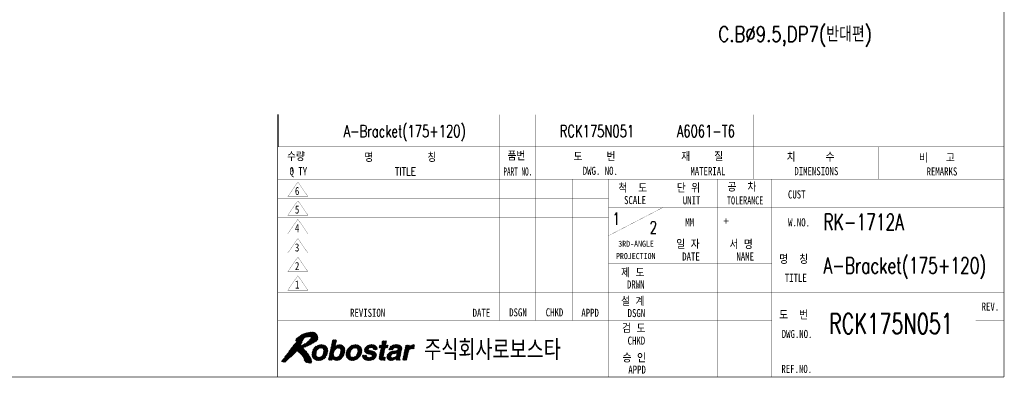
# Model space of a CAD drawing. Extents: x -12877 to 1739, y -7394 to -1345.
# Tile 2 of 3: x -11924 to -11436, y -5115 to -4938. Entities that reach past the tile are written whole.
import ezdxf
from ezdxf.enums import TextEntityAlignment as Align

# ---------------------------------------------------------------- set-up
doc = ezdxf.new("R2010")
doc.units = 0
doc.header["$LTSCALE"] = 7
doc.linetypes.add('CENTER', pattern=[2, 1.25, -0.25, 0.25, -0.25])
doc.layers.get('0').update_dxf_attribs({"linetype": 'CONTINUOUS'})
for name, color, linetype in [('1', 3, 'CENTER'), ('3', 4, 'CONTINUOUS'), ('DIMENSION', 4, 'CONTINUOUS')]:
    doc.layers.add(name, color=color, linetype=linetype)
doc.styles.add('GHS', font='romans.shx', dxfattribs={"width": 0.8, "bigfont": 'ghs.shx'})
doc.styles.add('HS', font='txt.shx', dxfattribs={"width": 0.8, "bigfont": 'hs.shx'})
doc.styles.add('KESTD1', font='simplex.shx', dxfattribs={"width": 0.8, "bigfont": 'hgs.shx'})
doc.styles.add('ROMANS', font='ROMANS.shx', dxfattribs={"width": 0.8})
pattern_1 = [(45, (-230, -10), (-0.08838835, 0.08838835), [])]

# ---------------------------------------------------------------- blocks, each defined once
blk = doc.blocks.new('LOGO-ROBOSTAR')
at = {"linetype": 'Continuous'}
h = blk.add_hatch(dxfattribs=at)
h.set_pattern_fill('ANSI31', color=230, style=0)
h.set_pattern_definition(pattern_1)
h.paths.add_polyline_path([(9.53, 10.79), (9.13, 11.02), (8.68, 11.12), (8.21, 11.1), (7.73, 11.02), (7.27, 10.92), (6.83, 10.83), (6.33, 10.61), (5.82, 10.35), (5.33, 10.06), (4.89, 9.7), (4.53, 9.27), (4.31, 8.74), (4.38, 8.82), (4.46, 8.88), (4.54, 8.94), (4.62, 9), (4.7, 9.06), (4.78, 9.12), (4.81, 9.1), (4.83, 9.07), (4.83, 9.04), (4.83, 9), (4.83, 8.96), (4.83, 8.93), (4.15, 8.1), (3.49, 7.26), (2.85, 6.39), (2.22, 5.52), (1.58, 4.66), (0.93, 3.8), (1.07, 3.75), (1.2, 3.71), (1.35, 3.68), (1.49, 3.66), (1.64, 3.65), (1.79, 3.66), (2.27, 4.16), (2.78, 4.6), (3.3, 5.02), (3.81, 5.44), (4.29, 5.9), (4.73, 6.42), (5.14, 6.14), (5.53, 5.81), (5.89, 5.45), (6.2, 5.05), (6.46, 4.62), (6.63, 4.18), (6.61, 4.14), (6.58, 4.14), (6.55, 4.15), (6.52, 4.16), (6.48, 4.18), (6.44, 4.18), (6.51, 4.08), (6.59, 3.98), (6.68, 3.89), (6.78, 3.79), (6.87, 3.7), (6.97, 3.61), (7.21, 3.58), (7.45, 3.52), (7.69, 3.45), (7.93, 3.42), (8.16, 3.45), (8.39, 3.56), (8.43, 3.71), (8.44, 3.85), (8.42, 3.99), (8.39, 4.13), (8.36, 4.28), (8.34, 4.42), (8.07, 4.93), (7.77, 5.43), (7.44, 5.93), (7.08, 6.4), (6.68, 6.83), (6.25, 7.22), (6.85, 7.45), (7.44, 7.7), (8.01, 7.97), (8.58, 8.26), (9.13, 8.58), (9.67, 8.93), (9.87, 9.21), (9.96, 9.53), (9.95, 9.87), (9.87, 10.21), (9.72, 10.52)])
h.paths.add_polyline_path([(8.2, 9.45), (7.81, 9.02), (7.39, 8.64), (6.95, 8.3), (6.48, 8.02), (6, 7.79), (5.5, 7.6), (5.7, 7.93), (5.88, 8.27), (6.04, 8.61), (6.21, 8.96), (6.37, 9.3), (6.54, 9.64), (6.8, 9.75), (7.06, 9.83), (7.34, 9.89), (7.62, 9.93), (7.91, 9.96), (8.2, 9.97), (8.28, 9.91), (8.3, 9.83), (8.28, 9.74), (8.25, 9.64), (8.22, 9.55)], flags=16)
h = blk.add_hatch(dxfattribs=at)
h.set_pattern_fill('ANSI31', color=5, style=0)
h.set_pattern_definition(pattern_1)
h.paths.add_polyline_path([(10.7, 7.17), (10.36, 7.12), (10.09, 6.98), (9.89, 6.78), (9.73, 6.54), (9.63, 6.28), (9.56, 6.03), (9.52, 5.78), (9.52, 5.52), (9.57, 5.28), (9.69, 5.08), (9.9, 4.94), (10.22, 4.89), (10.56, 4.94), (10.83, 5.08), (11.04, 5.28), (11.19, 5.52), (11.29, 5.78), (11.36, 6.03), (11.4, 6.28), (11.4, 6.54), (11.35, 6.78), (11.23, 6.98), (11.02, 7.12)], flags=16)
h.paths.add_polyline_path([(10.04, 4.06), (9.56, 4.11), (9.15, 4.27), (8.81, 4.54), (8.59, 4.92), (8.49, 5.42), (8.55, 6.03), (8.75, 6.64), (9.06, 7.14), (9.45, 7.52), (9.89, 7.79), (10.38, 7.94), (10.88, 8), (11.36, 7.94), (11.78, 7.79), (12.11, 7.52), (12.34, 7.14), (12.43, 6.64), (12.37, 6.03), (12.17, 5.42), (11.86, 4.92), (11.48, 4.54), (11.03, 4.27), (10.54, 4.11)])
h.paths.add_polyline_path([(14.24, 7.41), (14.25, 7.41), (14.37, 7.54), (14.52, 7.67), (14.7, 7.79), (14.91, 7.9), (15.16, 7.97), (15.46, 8), (15.85, 7.94), (16.18, 7.78), (16.44, 7.52), (16.61, 7.15), (16.67, 6.66), (16.6, 6.07), (16.46, 5.57), (16.23, 5.09), (15.94, 4.68), (15.56, 4.36), (15.12, 4.14), (14.6, 4.06), (14.4, 4.08), (14.2, 4.12), (14.02, 4.19), (13.87, 4.3), (13.73, 4.44), (13.64, 4.63), (13.63, 4.63), (13.53, 4.16), (12.56, 4.16), (13.64, 9.21), (14.62, 9.21)])
h.paths.add_polyline_path([(14.98, 7.15), (14.68, 7.1), (14.43, 6.97), (14.23, 6.77), (14.08, 6.52), (13.96, 6.24), (13.88, 5.95), (13.85, 5.67), (13.86, 5.42), (13.93, 5.2), (14.06, 5.03), (14.25, 4.91), (14.53, 4.87), (14.82, 4.92), (15.06, 5.07), (15.25, 5.27), (15.4, 5.51), (15.51, 5.76), (15.58, 6), (15.62, 6.29), (15.62, 6.56), (15.56, 6.8), (15.44, 6.98), (15.25, 7.1)], flags=16)
h.paths.add_polyline_path([(31.76, 7.9), (32.7, 7.9), (32.57, 7.25), (32.58, 7.25), (32.72, 7.44), (32.88, 7.61), (33.05, 7.77), (33.25, 7.89), (33.49, 7.97), (33.76, 8), (33.8, 8), (33.83, 7.99), (33.86, 7.99), (33.89, 7.99), (33.92, 7.99), (33.95, 7.98), (33.74, 6.99), (33.7, 6.99), (33.65, 6.99), (33.6, 7), (33.55, 7), (33.51, 7), (33.46, 7), (33.12, 6.96), (32.86, 6.86), (32.66, 6.71), (32.52, 6.52), (32.42, 6.32), (32.36, 6.11), (31.95, 4.16), (30.97, 4.16)])
h.paths.add_polyline_path([(26.77, 7.9), (27.38, 7.9), (27.23, 7.2), (26.62, 7.2), (26.19, 5.17), (26.17, 5.07), (26.17, 4.99), (26.19, 4.93), (26.25, 4.89), (26.36, 4.87), (26.53, 4.86), (26.56, 4.86), (26.6, 4.87), (26.63, 4.87), (26.67, 4.87), (26.7, 4.87), (26.74, 4.88), (26.58, 4.13), (26.5, 4.13), (26.42, 4.13), (26.34, 4.12), (26.27, 4.12), (26.19, 4.12), (26.11, 4.12), (25.99, 4.12), (25.62, 4.14), (25.37, 4.22), (25.21, 4.34), (25.13, 4.5), (25.12, 4.7), (25.15, 4.93), (25.64, 7.2), (25.13, 7.2), (25.28, 7.9), (25.78, 7.9), (26, 8.91), (26.98, 8.91)])
h.paths.add_polyline_path([(18.49, 4.06), (18.01, 4.11), (17.59, 4.27), (17.25, 4.54), (17.03, 4.92), (16.93, 5.42), (16.99, 6.03), (17.2, 6.64), (17.5, 7.14), (17.89, 7.52), (18.34, 7.79), (18.82, 7.94), (19.32, 8), (19.8, 7.94), (20.22, 7.79), (20.55, 7.52), (20.78, 7.14), (20.87, 6.64), (20.81, 6.03), (20.61, 5.42), (20.31, 4.92), (19.92, 4.54), (19.47, 4.27), (18.99, 4.11)])
h.paths.add_polyline_path([(19.15, 7.17), (18.8, 7.12), (18.54, 6.98), (18.33, 6.78), (18.18, 6.54), (18.07, 6.28), (18, 6.03), (17.97, 5.78), (17.96, 5.52), (18.01, 5.28), (18.13, 5.08), (18.34, 4.94), (18.66, 4.89), (19, 4.94), (19.27, 5.08), (19.48, 5.28), (19.63, 5.52), (19.74, 5.78), (19.8, 6.03), (19.84, 6.28), (19.85, 6.54), (19.8, 6.78), (19.68, 6.98), (19.46, 7.12)], flags=16)
h.paths.add_polyline_path([(23.7, 6.76), (23.7, 6.88), (23.68, 6.99), (23.63, 7.1), (23.53, 7.18), (23.37, 7.23), (23.15, 7.25), (22.91, 7.24), (22.74, 7.19), (22.62, 7.13), (22.54, 7.05), (22.49, 6.97), (22.46, 6.89), (22.59, 6.66), (23, 6.53), (23.53, 6.41), (24.06, 6.23), (24.42, 5.9), (24.48, 5.35), (24.3, 4.87), (24.01, 4.53), (23.65, 4.3), (23.27, 4.15), (22.89, 4.08), (22.57, 4.06), (22.15, 4.09), (21.75, 4.18), (21.42, 4.33), (21.17, 4.58), (21.03, 4.91), (21.04, 5.36), (22.05, 5.36), (22.04, 5.2), (22.07, 5.07), (22.15, 4.96), (22.28, 4.88), (22.48, 4.83), (22.75, 4.81), (22.98, 4.83), (23.15, 4.88), (23.29, 4.95), (23.38, 5.03), (23.43, 5.12), (23.46, 5.19), (23.34, 5.43), (22.94, 5.56), (22.4, 5.68), (21.88, 5.86), (21.53, 6.19), (21.47, 6.75), (21.56, 7.03), (21.73, 7.31), (21.97, 7.58), (22.3, 7.79), (22.72, 7.94), (23.25, 8), (23.62, 7.98), (23.97, 7.91), (24.29, 7.77), (24.53, 7.55), (24.66, 7.22), (24.66, 6.76)])
h.paths.add_polyline_path([(29.59, 5.98), (29.53, 5.94), (29.45, 5.91), (29.35, 5.87), (29.23, 5.84), (29.07, 5.81), (28.88, 5.78), (28.7, 5.74), (28.53, 5.69), (28.38, 5.62), (28.25, 5.53), (28.15, 5.39), (28.09, 5.21), (28.08, 5.06), (28.11, 4.94), (28.17, 4.86), (28.26, 4.8), (28.36, 4.77), (28.45, 4.76), (28.68, 4.79), (28.89, 4.85), (29.1, 4.96), (29.27, 5.11), (29.41, 5.29), (29.49, 5.5)], flags=16)
h.paths.add_polyline_path([(30.32, 4.89), (30.29, 4.7), (30.28, 4.55), (30.29, 4.45), (30.32, 4.38), (30.36, 4.34), (30.42, 4.31), (30.38, 4.16), (29.32, 4.16), (29.32, 4.24), (29.31, 4.31), (29.31, 4.37), (29.31, 4.43), (29.32, 4.51), (29.33, 4.6), (29.18, 4.48), (29.01, 4.36), (28.81, 4.25), (28.58, 4.15), (28.31, 4.09), (28, 4.06), (27.73, 4.09), (27.48, 4.17), (27.28, 4.32), (27.13, 4.53), (27.07, 4.8), (27.1, 5.15), (27.2, 5.49), (27.37, 5.77), (27.58, 5.99), (27.84, 6.16), (28.13, 6.28), (28.44, 6.35), (29.35, 6.48), (29.43, 6.49), (29.52, 6.52), (29.6, 6.56), (29.67, 6.61), (29.72, 6.68), (29.76, 6.77), (29.77, 6.95), (29.71, 7.07), (29.61, 7.15), (29.48, 7.19), (29.34, 7.21), (29.21, 7.21), (28.99, 7.19), (28.82, 7.12), (28.69, 7.03), (28.6, 6.92), (28.54, 6.8), (28.49, 6.69), (27.54, 6.69), (27.76, 7.18), (28.04, 7.54), (28.36, 7.77), (28.73, 7.91), (29.11, 7.98), (29.49, 8), (29.78, 7.98), (30.1, 7.92), (30.39, 7.8), (30.63, 7.6), (30.76, 7.31), (30.75, 6.91)])
at = {"color": 230, "const_width": 0.00973}
for points in [[(9.53, 10.79), (9.13, 11.02), (8.68, 11.12), (8.21, 11.1), (7.73, 11.02), (7.27, 10.92), (6.83, 10.83), (6.33, 10.61), (5.82, 10.35), (5.33, 10.06), (4.89, 9.7), (4.53, 9.27), (4.31, 8.74), (4.38, 8.82), (4.46, 8.88), (4.54, 8.94), (4.62, 9), (4.7, 9.06), (4.78, 9.12), (4.81, 9.1), (4.83, 9.07), (4.83, 9.04), (4.83, 9), (4.83, 8.96), (4.83, 8.93), (4.15, 8.1), (3.49, 7.26), (2.85, 6.39), (2.22, 5.52), (1.58, 4.66), (0.93, 3.8), (1.07, 3.75), (1.2, 3.71), (1.35, 3.68), (1.49, 3.66), (1.64, 3.65), (1.79, 3.66), (2.27, 4.16), (2.78, 4.6), (3.3, 5.02), (3.81, 5.44), (4.29, 5.9), (4.73, 6.42), (5.14, 6.14), (5.53, 5.81), (5.89, 5.45), (6.2, 5.05), (6.46, 4.62), (6.63, 4.18), (6.61, 4.14), (6.58, 4.14), (6.55, 4.15), (6.52, 4.16), (6.48, 4.18), (6.44, 4.18), (6.51, 4.08), (6.59, 3.98), (6.68, 3.89), (6.78, 3.79), (6.87, 3.7), (6.97, 3.61), (7.21, 3.58), (7.45, 3.52), (7.69, 3.45), (7.93, 3.42), (8.16, 3.45), (8.39, 3.56), (8.43, 3.71), (8.44, 3.85), (8.42, 3.99), (8.39, 4.13), (8.36, 4.28), (8.34, 4.42), (8.07, 4.93), (7.77, 5.43), (7.44, 5.93), (7.08, 6.4), (6.68, 6.83), (6.25, 7.22), (6.85, 7.45), (7.44, 7.7), (8.01, 7.97), (8.58, 8.26), (9.13, 8.58), (9.67, 8.93), (9.87, 9.21), (9.96, 9.53), (9.95, 9.87), (9.87, 10.21), (9.72, 10.52)], [(8.2, 9.45), (7.81, 9.02), (7.39, 8.64), (6.95, 8.3), (6.48, 8.02), (6, 7.79), (5.5, 7.6), (5.7, 7.93), (5.88, 8.27), (6.04, 8.61), (6.21, 8.96), (6.37, 9.3), (6.54, 9.64), (6.8, 9.75), (7.06, 9.83), (7.34, 9.89), (7.62, 9.93), (7.91, 9.96), (8.2, 9.97), (8.28, 9.91), (8.3, 9.83), (8.28, 9.74), (8.25, 9.64), (8.22, 9.55)]]:
    blk.add_lwpolyline(points, close=True, dxfattribs=at)
at = {"color": 5, "const_width": 0.00973}
for points in [[(10.04, 4.06), (9.56, 4.11), (9.15, 4.27), (8.81, 4.54), (8.59, 4.92), (8.49, 5.42), (8.55, 6.03), (8.75, 6.64), (9.06, 7.14), (9.45, 7.52), (9.89, 7.79), (10.38, 7.94), (10.88, 8), (11.36, 7.94), (11.78, 7.79), (12.11, 7.52), (12.34, 7.14), (12.43, 6.64), (12.37, 6.03), (12.17, 5.42), (11.86, 4.92), (11.48, 4.54), (11.03, 4.27), (10.54, 4.11)], [(14.24, 7.41), (14.25, 7.41), (14.37, 7.54), (14.52, 7.67), (14.7, 7.79), (14.91, 7.9), (15.16, 7.97), (15.46, 8), (15.85, 7.94), (16.18, 7.78), (16.44, 7.52), (16.61, 7.15), (16.67, 6.66), (16.6, 6.07), (16.46, 5.57), (16.23, 5.09), (15.94, 4.68), (15.56, 4.36), (15.12, 4.14), (14.6, 4.06), (14.4, 4.08), (14.2, 4.12), (14.02, 4.19), (13.87, 4.3), (13.73, 4.44), (13.64, 4.63), (13.63, 4.63), (13.53, 4.16), (12.56, 4.16), (13.64, 9.21), (14.62, 9.21)], [(18.49, 4.06), (18.01, 4.11), (17.59, 4.27), (17.25, 4.54), (17.03, 4.92), (16.93, 5.42), (16.99, 6.03), (17.2, 6.64), (17.5, 7.14), (17.89, 7.52), (18.34, 7.79), (18.82, 7.94), (19.32, 8), (19.8, 7.94), (20.22, 7.79), (20.55, 7.52), (20.78, 7.14), (20.87, 6.64), (20.81, 6.03), (20.61, 5.42), (20.31, 4.92), (19.92, 4.54), (19.47, 4.27), (18.99, 4.11)], [(23.7, 6.76), (23.7, 6.88), (23.68, 6.99), (23.63, 7.1), (23.53, 7.18), (23.37, 7.23), (23.15, 7.25), (22.91, 7.24), (22.74, 7.19), (22.62, 7.13), (22.54, 7.05), (22.49, 6.97), (22.46, 6.89), (22.59, 6.66), (23, 6.53), (23.53, 6.41), (24.06, 6.23), (24.42, 5.9), (24.48, 5.35), (24.3, 4.87), (24.01, 4.53), (23.65, 4.3), (23.27, 4.15), (22.89, 4.08), (22.57, 4.06), (22.15, 4.09), (21.75, 4.18), (21.42, 4.33), (21.17, 4.58), (21.03, 4.91), (21.04, 5.36), (22.05, 5.36), (22.04, 5.2), (22.07, 5.07), (22.15, 4.96), (22.28, 4.88), (22.48, 4.83), (22.75, 4.81), (22.98, 4.83), (23.15, 4.88), (23.29, 4.95), (23.38, 5.03), (23.43, 5.12), (23.46, 5.19), (23.34, 5.43), (22.94, 5.56), (22.4, 5.68), (21.88, 5.86), (21.53, 6.19), (21.47, 6.75), (21.56, 7.03), (21.73, 7.31), (21.97, 7.58), (22.3, 7.79), (22.72, 7.94), (23.25, 8), (23.62, 7.98), (23.97, 7.91), (24.29, 7.77), (24.53, 7.55), (24.66, 7.22), (24.66, 6.76)], [(26.77, 7.9), (27.38, 7.9), (27.23, 7.2), (26.62, 7.2), (26.19, 5.17), (26.17, 5.07), (26.17, 4.99), (26.19, 4.93), (26.25, 4.89), (26.36, 4.87), (26.53, 4.86), (26.56, 4.86), (26.6, 4.87), (26.63, 4.87), (26.67, 4.87), (26.7, 4.87), (26.74, 4.88), (26.58, 4.13), (26.5, 4.13), (26.42, 4.13), (26.34, 4.12), (26.27, 4.12), (26.19, 4.12), (26.11, 4.12), (25.99, 4.12), (25.62, 4.14), (25.37, 4.22), (25.21, 4.34), (25.13, 4.5), (25.12, 4.7), (25.15, 4.93), (25.64, 7.2), (25.13, 7.2), (25.28, 7.9), (25.78, 7.9), (26, 8.91), (26.98, 8.91)], [(30.32, 4.89), (30.29, 4.7), (30.28, 4.55), (30.29, 4.45), (30.32, 4.38), (30.36, 4.34), (30.42, 4.31), (30.38, 4.16), (29.32, 4.16), (29.32, 4.24), (29.31, 4.31), (29.31, 4.37), (29.31, 4.43), (29.32, 4.51), (29.33, 4.6), (29.18, 4.48), (29.01, 4.36), (28.81, 4.25), (28.58, 4.15), (28.31, 4.09), (28, 4.06), (27.73, 4.09), (27.48, 4.17), (27.28, 4.32), (27.13, 4.53), (27.07, 4.8), (27.1, 5.15), (27.2, 5.49), (27.37, 5.77), (27.58, 5.99), (27.84, 6.16), (28.13, 6.28), (28.44, 6.35), (29.35, 6.48), (29.43, 6.49), (29.52, 6.52), (29.6, 6.56), (29.67, 6.61), (29.72, 6.68), (29.76, 6.77), (29.77, 6.95), (29.71, 7.07), (29.61, 7.15), (29.48, 7.19), (29.34, 7.21), (29.21, 7.21), (28.99, 7.19), (28.82, 7.12), (28.69, 7.03), (28.6, 6.92), (28.54, 6.8), (28.49, 6.69), (27.54, 6.69), (27.76, 7.18), (28.04, 7.54), (28.36, 7.77), (28.73, 7.91), (29.11, 7.98), (29.49, 8), (29.78, 7.98), (30.1, 7.92), (30.39, 7.8), (30.63, 7.6), (30.76, 7.31), (30.75, 6.91)], [(31.76, 7.9), (32.7, 7.9), (32.57, 7.25), (32.58, 7.25), (32.72, 7.44), (32.88, 7.61), (33.05, 7.77), (33.25, 7.89), (33.49, 7.97), (33.76, 8), (33.8, 8), (33.83, 7.99), (33.86, 7.99), (33.89, 7.99), (33.92, 7.99), (33.95, 7.98), (33.74, 6.99), (33.7, 6.99), (33.65, 6.99), (33.6, 7), (33.55, 7), (33.51, 7), (33.46, 7), (33.12, 6.96), (32.86, 6.86), (32.66, 6.71), (32.52, 6.52), (32.42, 6.32), (32.36, 6.11), (31.95, 4.16), (30.97, 4.16)], [(10.7, 7.17), (10.36, 7.12), (10.09, 6.98), (9.89, 6.78), (9.73, 6.54), (9.63, 6.28), (9.56, 6.03), (9.52, 5.78), (9.52, 5.52), (9.57, 5.28), (9.69, 5.08), (9.9, 4.94), (10.22, 4.89), (10.56, 4.94), (10.83, 5.08), (11.04, 5.28), (11.19, 5.52), (11.29, 5.78), (11.36, 6.03), (11.4, 6.28), (11.4, 6.54), (11.35, 6.78), (11.23, 6.98), (11.02, 7.12)], [(14.98, 7.15), (14.68, 7.1), (14.43, 6.97), (14.23, 6.77), (14.08, 6.52), (13.96, 6.24), (13.88, 5.95), (13.85, 5.67), (13.86, 5.42), (13.93, 5.2), (14.06, 5.03), (14.25, 4.91), (14.53, 4.87), (14.82, 4.92), (15.06, 5.07), (15.25, 5.27), (15.4, 5.51), (15.51, 5.76), (15.58, 6), (15.62, 6.29), (15.62, 6.56), (15.56, 6.8), (15.44, 6.98), (15.25, 7.1)], [(19.15, 7.17), (18.8, 7.12), (18.54, 6.98), (18.33, 6.78), (18.18, 6.54), (18.07, 6.28), (18, 6.03), (17.97, 5.78), (17.96, 5.52), (18.01, 5.28), (18.13, 5.08), (18.34, 4.94), (18.66, 4.89), (19, 4.94), (19.27, 5.08), (19.48, 5.28), (19.63, 5.52), (19.74, 5.78), (19.8, 6.03), (19.84, 6.28), (19.85, 6.54), (19.8, 6.78), (19.68, 6.98), (19.46, 7.12)], [(29.59, 5.98), (29.53, 5.94), (29.45, 5.91), (29.35, 5.87), (29.23, 5.84), (29.07, 5.81), (28.88, 5.78), (28.7, 5.74), (28.53, 5.69), (28.38, 5.62), (28.25, 5.53), (28.15, 5.39), (28.09, 5.21), (28.08, 5.06), (28.11, 4.94), (28.17, 4.86), (28.26, 4.8), (28.36, 4.77), (28.45, 4.76), (28.68, 4.79), (28.89, 4.85), (29.1, 4.96), (29.27, 5.11), (29.41, 5.29), (29.49, 5.5)]]:
    blk.add_lwpolyline(points, close=True, dxfattribs=at)
at = {"style": 'GHS', "width": 0.8}
blk.add_text('주식회사로보스타', height=5, dxfattribs=at).set_placement((36.32, 4.19))
blk = doc.blocks.new('A3-DJ')
for points, const_width in [([(410, 269), (410, 10)], 0.2), ([(230, 67), (410, 67)], 0.1), ([(230, 67), (230, 10)], 0.1), ([(30, 10), (410, 10)], 0.2)]:
    blk.add_lwpolyline(points, dxfattribs=dict(const_width=const_width))
at = {"layer": '3'}
blk.add_line((230, 75), (230, 67), dxfattribs=at)
at = {"layer": '3', "const_width": 0.05}
for points in [[(230, 75), (410, 75)], [(240, 75), (240, 31)], [(285, 75), (285, 24)], [(294, 75), (294, 24)], [(325.5, 75), (325.5, 10)], [(348, 75), (348, 59)], [(379, 67), (379, 59)], [(230, 59), (410, 59)], [(276, 59), (276, 24)], [(303, 59), (303, 24)], [(312, 59), (312, 10)], [(339, 59), (339, 10)], [(352.5, 59), (352.5, 10)], [(364.5, 59), (364.5, 10)], [(235, 58.3), (232.5, 54.7)], [(237.5, 54.7), (235, 58.3)], [(230, 54.2), (312, 54.2)], [(232.5, 54.7), (237.5, 54.7)], [(235, 53.7), (232.5, 50.1)], [(237.5, 50.1), (235, 53.7)], [(312, 52), (410, 52)], [(325.5, 52), (312, 45)], [(230, 49.6), (312, 49.6)], [(232.5, 50.1), (237.5, 50.1)], [(235, 49.1), (232.5, 45.5)], [(237.5, 45.5), (235, 49.1)], [(230, 45), (410, 45)], [(232.5, 45.5), (237.5, 45.5)], [(235, 44.3), (232.5, 40.7)], [(237.5, 40.7), (235, 44.3)], [(230, 40.2), (312, 40.2)], [(232.5, 40.7), (237.5, 40.7)], [(235, 39.7), (232.5, 36.1)], [(237.5, 36.1), (235, 39.7)], [(312, 38), (352.5, 38)], [(230, 35.6), (312, 35.6)], [(232.5, 36.1), (237.5, 36.1)], [(235, 35.1), (232.5, 31.5)], [(237.5, 31.5), (235, 35.1)], [(230, 31), (410, 31)], [(232.5, 31.5), (237.5, 31.5)], [(403, 31), (403, 17)], [(230, 24), (352.5, 24)], [(403, 24), (410, 24)], [(312, 17), (410, 17)]]:
    blk.add_lwpolyline(points, dxfattribs=at)
blk.add_blockref('LOGO-ROBOSTAR', (230, 10))
at = {"style": 'GHS'}
for s, p in [('품번', (286.96, 63.68)), ('수량', (232.32, 63.51)), ('명         칭', (251.47, 63.3)), ('도    번', (303.35, 63.48)), ('재    질', (330.03, 63.52)), ('치     수', (356.15, 63.4)), ('비   고', (388.96, 63.15)), ('척  도', (314.43, 55.68)), ('단 위', (328.93, 55.71)), ('공  차', (341.48, 55.96)), ('일 자', (328.8, 41.77)), ('서 명', (341.98, 41.72)), ('명  칭', (354.31, 38.03)), ('제 도', (315.12, 34.7)), ('설 계', (315.12, 27.63)), ('도  번', (354.29, 24.24)), ('검 도', (315.37, 20.92)), ('승 인', (315.49, 13.6))]:
    blk.add_text(s, height=2, dxfattribs=at).set_placement(p)
at = {"layer": '1', "color": 2, "linetype": 'Continuous', "style": 'ROMANS'}
blk.add_text(',', height=2, dxfattribs=at).set_placement((233.63, 62.23), align=Align.MIDDLE)
at = {"layer": '3'}
for s, height, width, p in [('Q TY', 2, 0.8, (235.12, 60.75)), ('PART NO.', 2, 0.55, (289.52, 60.91)), ('DWG. NO.', 2, 0.8, (309.97, 61.08)), ('MATERIAL', 2, 0.8, (336.65, 61)), ('DIMENSIONS', 2, 0.8, (363.51, 61)), ('REMARKS', 2, 0.8, (394.64, 60.92)), ('6', 2, 0.8, (234.82, 56.07)), ('CUST', 2, 0.8, (358.65, 55.23)), ('SCALE', 2, 0.8, (318.57, 53.83)), ('UNIT', 2, 0.8, (332.59, 53.75)), ('TOLERANCE', 2, 0.7, (345.87, 53.75)), ('5', 2, 0.8, (234.82, 51.47)), ('MM', 2, 0.8, (332.11, 48.28)), ('W.NO.', 2, 0.8, (359.23, 48.3)), ('4', 2, 0.8, (234.82, 46.87)), ('3RD-ANGLE', 1.5, 0.8, (318.83, 43)), ('3', 2, 0.8, (234.82, 42.07)), ('PROJECTION', 1.5, 0.8, (318.75, 39.95)), ('DATE', 2, 0.8, (332.44, 39.84)), ('NAME', 2, 0.8, (345.88, 39.84)), ('2', 2, 0.8, (234.82, 37.47)), ('DRWN', 2, 0.8, (318.75, 32.91)), ('TITLE', 2, 0.8, (358.41, 34.56)), ('1', 2, 0.8, (234.82, 32.87)), ('REVISION', 2, 0.8, (252.3, 25.89)), ('DATE', 2, 0.8, (280.49, 25.89)), ('DSGN', 2, 0.8, (289.55, 26)), ('CHKD', 2, 0.8, (298.61, 26)), ('APPD', 2, 0.8, (307.44, 25.89)), ('DSGN', 2, 0.8, (318.91, 25.82)), ('REV.', 2, 0.8, (406.65, 27.42)), ('CHKD', 2, 0.8, (318.91, 18.99)), ('DWG.NO.', 2, 0.8, (358.74, 20.64)), ('APPD', 2, 0.8, (319.08, 11.81)), ('REF.NO.', 2, 0.8, (358.66, 11.98))]:
    blk.add_text(s, height=height, dxfattribs=dict(at, width=width)).set_placement(p, align=Align.MIDDLE)
at = {"layer": '3', "style": 'HS', "width": 0.8}
blk.add_text('TITLE', height=2, dxfattribs=at).set_placement((261.67, 60.91), align=Align.MIDDLE)
at = {"layer": '3'}
blk.add_text('+', height=2, dxfattribs=at).set_placement((341.14, 48.65), align=Align.MIDDLE)

msp = doc.modelspace()

# ---------------------------------------------------------------- block references
at = {"xscale": 2, "yscale": 2, "zscale": 2}
msp.add_blockref('A3-DJ', (-12256.607, -5135.283), dxfattribs=at)

# ---------------------------------------------------------------- texts
at = {"style": 'KESTD1', "width": 0.7}
for s, height, p in [('RK-1712A', 8, (-11526.008, -5042.516)), ('A-Bracket(175+120)', 8, (-11526.008, -5064.062)), ('RCK175N051', 10, (-11523.323, -5093.894))]:
    msp.add_text(s, height=height, dxfattribs=at).set_placement(p)
at = {"layer": 'DIMENSION', "style": 'KESTD1', "width": 0.7}
for s, p in [('A-Bracket(175+120)', (-11763.953, -4996.443)), ('RCK175N051', (-11656.766, -4996.443)), ('A6061-T6', (-11598.78, -4996.443)), ('1', (-11630.631, -5039.865)), ('2', (-11612.179, -5044.174))]:
    msp.add_text(s, height=6, dxfattribs=at).set_placement(p)
at = {"layer": 'DIMENSION', "color": 9, "insert": (-11578.145, -4951.608), "char_height": 7.5, "attachment_point": 7, "style": 'GHS'}
msp.add_mtext('C.B%%c9.5,DP7(반대편)', dxfattribs=at)

doc.saveas('drawing.dxf')
